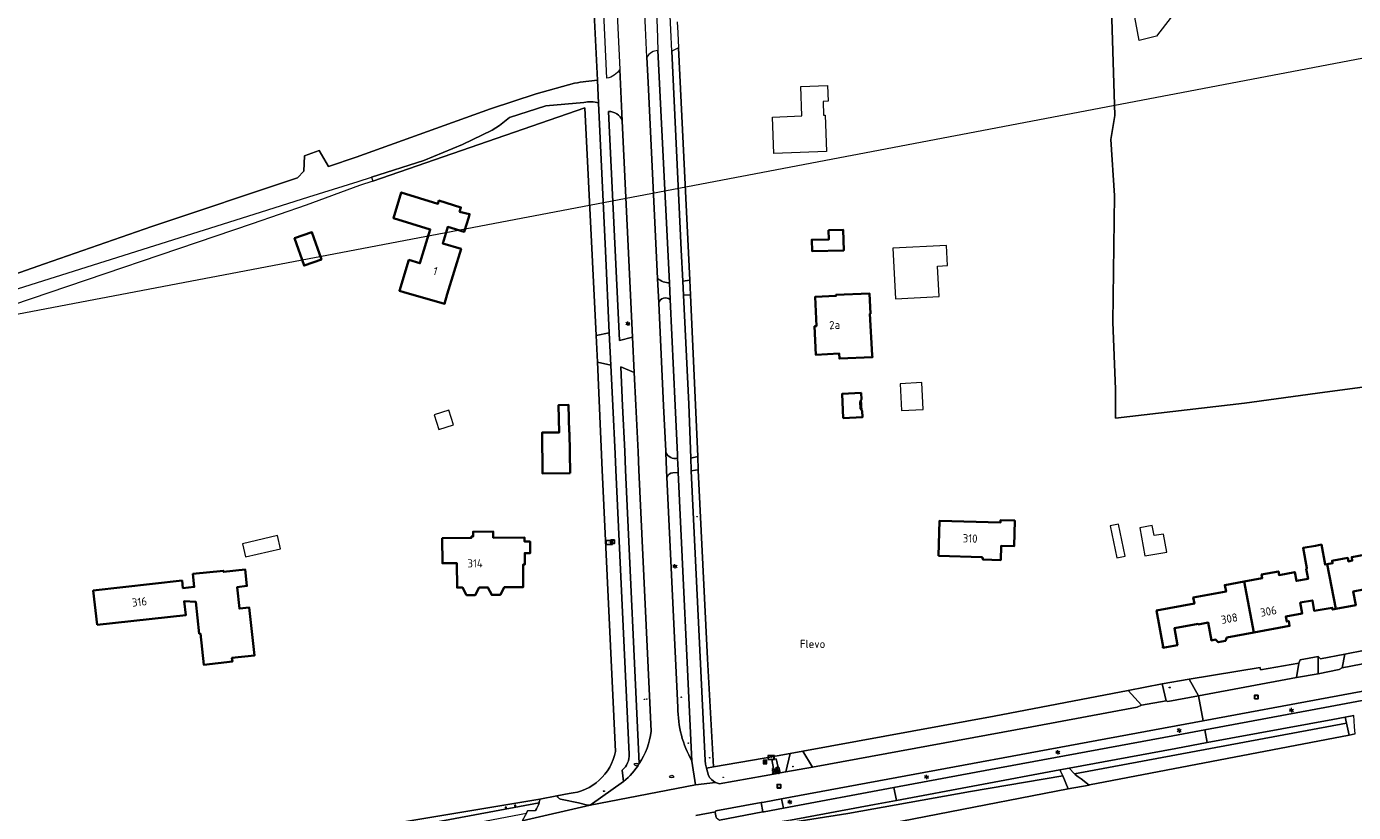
# Model space of a CAD drawing. Header units: metres. Extents: x 140853 to 145288, y 474558 to 480269.
# Tile 124 of 256: x 141838 to 142129, y 478425 to 478597. Entities that reach past the tile are written whole.
import ezdxf
from ezdxf.enums import TextEntityAlignment as Align
from ezdxf.lldxf.tags import DXFTag

# ---------------------------------------------------------------- set-up
doc = ezdxf.new("R2010")
doc.units = ezdxf.units.M
doc.header["$MEASUREMENT"] = 0
for name, color, linetype, lineweight in [('B-WE-GR-GRAS_KRUIDENRIJK-G', 80, 'Continuous', 18), ('B-WE-GR-GROENVOORZIENING-G', 80, 'Continuous', 18), ('B-WE-GR-HEIDE-G', 200, 'Continuous', 13), ('B-WE-IE-MEUBILAIR_WEGMEUBILAIR-S', 7, 'Continuous', 18), ('B-WE-IE-TERREINAFSCHEIDING_KUNSTMATIG_HEKWERK-G', 20, 'IE-TERREINAFSCHEIDING-KUNSTMATIG', 18), ('B-WE-KL-DATA_CAI-S', 90, 'KL-CAI-N', 18), ('B-WE-KL-ET_LS_OV_LICHTMAST-S', 190, 'Continuous', 18), ('B-WE-KL-POMP-S', 230, 'Continuous', 18), ('B-WE-KL-WATER_BRANDLEIDING_PUT-S', 150, 'Continuous', 18), ('B-WE-KL-WATER_PUT-S', 170, 'Continuous', 18), ('B-WE-OG-BEBOUWING-G', 7, 'Continuous', 35), ('B-WE-OG-BEBOUWING_BIJGEBOUW-G', 7, 'Continuous', 18), ('B-WE-OG-BEBOUWING_HUISNUMMER-T18', 10, 'Continuous', 18), ('B-WE-OG-BEBOUWING_LUIFEL-G', 7, 'Continuous', 18), ('B-WE-OG-BEBOUWING_STRAATNAAM-T18', 10, 'Continuous', 18), ('B-WE-OG-HULPLIJN-G', 50, 'Continuous', 18), ('B-WE-OG-TERREIN_ERF-G', 7, 'Continuous', 18), ('B-WE-RI-GWA_RIOOLPUT-S', 30, 'Continuous', 18), ('B-WE-RI-TERREINKAST-S', 7, 'Continuous', 18), ('B-WE-VH-ONVERHARD-G', 252, 'Continuous', 18), ('B-WE-VH-VERHARDING_ASFALT-G', 252, 'Continuous', 18), ('B-WE-VH-VERHARDING_BETONSTRAATSTEEN-G', 252, 'Continuous', 18), ('B-WE-VH-VERHARDING_HALFVERHARDING-G', 252, 'Continuous', 18), ('B-WE-VH-VERHARDING_HALFVERHARDING_GRIND-G', 252, 'Continuous', 18), ('B-WE-VH-VERHARDING_SIERBESTRATING-G', 252, 'Continuous', 18), ('B-WE-VH-VERHARDING_STRAATBAKSTEEN-G', 252, 'Continuous', 18), ('B-WE-VH-VERHARDING_TEGEL-G', 252, 'Continuous', 18), ('B-WE-VW-BEWEGWIJZERING_DRAAGCONSTRUCTIE-S', 7, 'Continuous', 18), ('X-XX-XX-ALGEMEEN-S', 7, 'Continuous', 18)]:
    doc.layers.add(name, color=color, linetype=linetype, lineweight=lineweight)
doc.styles.add('NLCS-ISO', font='txt')
doc.styles.get("Standard").update_dxf_attribs({"font": 'arial.ttf'})
doc.linetypes.add('IE-TERREINAFSCHEIDING-KUNSTMATIG', pattern='A,4,[82,NLCS.shx,S=0.75,R=90,X=0,Y=0],4,-2', length=10)
tags = doc.linetypes.add('KL-CAI-N', pattern='A,4,-1,[101,NLCS.shx,S=0.5,R=0,X=0,Y=0],-1,4,-1,["C",Standard,S=1,R=0,X=-0.25,Y=-0.5],-1.5', length=12.5).pattern_tags.tags
tags[18] = DXFTag(74, 10)

# ---------------------------------------------------------------- blocks, each defined once
blk = doc.blocks.new('SIE-WEG_AFVALBAK-SO')
at = {"linetype": 'ByBlock', "lineweight": 18}
h = blk.add_hatch(color=0, dxfattribs=at)
h.dxf.hatch_style = 1
h.paths.add_polyline_path([(-1.5, -1.5), (1.5, -1.5), (1.5, 1.5), (-1.5, 1.5)])
at = {"color": 0, "linetype": 'ByBlock', "lineweight": 18}
for points in [[(-2, -2), (2, -2), (2, 2), (-2, 2)], [(-1.5, -1.5), (1.5, -1.5), (1.5, 1.5), (-1.5, 1.5)]]:
    blk.add_lwpolyline(points, close=True, dxfattribs=at)
blk = doc.blocks.new('SIE-WEG_AFVALBAK_TYPE_01')
for radius in [0.25, 0.156]:
    blk.add_circle((0, 0), radius)
blk = doc.blocks.new('SKL-POMP-SO')
blk.add_line((0.8, 3.4), (0.9, 3.9))
for points in [[(0.5, 2), (0.7, 1.9, -0.521159), (1.8, -1.4, -0.465846), (-1.8, -1.6, -0.187479), (-2.5, 0.1, -0.188855), (-1.6, 2.5, -0.066365), (-0.9, 3, 0.813481), (-1.1, 3.5, 2.813944)], [(0.5, 1.9), (0.7, 1.8, -0.520006), (1.7, -1.3, -0.465846), (-1.7, -1.5, -0.187479), (-2.4, 0.1, -0.188855), (-1.5, 2.4, -0.048933), (-1, 2.8)], [(-0.6, 3.9), (-0.6, 3.3, -0.212418), (-0.8, 3, -0.060917), (-1, 2.8, 0.41465)], [(0.8, 3.4, -0.148396), (0.2, 2.3, 0.555315), (0.5, 1.9)], [(1.6, 3.4), (1.1, 3.4, 0.343815), (1, 3.4, -0.145569), (0.3, 2.3, 0.554005), (0.5, 2, -0.252739)]]:
    blk.add_lwpolyline(points, format="xyb")
for points in [[(1.6, 3.4), (1.6, 3.8), (1.1, 3.8), (1.1, 3.9), (-1, 3.9), (-1, 3.8), (-1.6, 3.8), (-1.6, 3.5), (-1.1, 3.5)], [(-2.5, -2.9), (-2.5, -2.7), (-1.7, -2.7), (-1.3, -2)], [(-2.5, -2.9), (-1.5, -2.9), (-1.1, -2.1)], [(2.5, -2.9), (1.6, -2.9), (1.1, -2)], [(2.5, -2.9), (2.5, -2.7), (1.7, -2.7), (1.3, -1.9)]]:
    blk.add_lwpolyline(points)
for radius in [1.85, 0.817]:
    blk.add_circle((0, 0), radius)
for centre, start, end in [((-0.2, -0.6), 101.2046, 193.1875), ((-0.6, -0.1), 41.2046, 133.1875), ((-0.4, 0.5), 341.2046, 73.1875), ((0.2, 0.6), 281.2046, 13.1875), ((0.4, -0.5), 161.2046, 253.1875), ((0.6, 0.1), 221.2046, 313.1875)]:
    blk.add_arc(centre, 1.36, start, end)
blk = doc.blocks.new('SKL-DATA_TERREINKAST-SO')
for q in [(-0.2, 0.2), (0.2, 0.2)]:
    blk.add_line((0, -0.2), q)
at = {"flags": 128}
blk.add_lwpolyline([(0.6, 0.4), (-0.6, 0.4), (-0.6, -0.4), (0.6, -0.4)], close=True, dxfattribs=at)
at = {"style": 'NLCS-ISO'}
blk.add_attdef('TYPE', text='', height=0.35, dxfattribs=at).set_placement((0, 0.7), align=Align.MIDDLE_CENTER)
blk = doc.blocks.new('SRI-TERREINKAST-SO')
at = {"ltscale": 0.1}
h = blk.add_hatch(color=256, dxfattribs=at)
h.paths.add_polyline_path([(3.9, 2.1), (-3.4, 2.1), (-3.4, -2.4), (3.9, -2.4)])
h.paths.add_polyline_path([(3.4, 1.6), (-2.9, 1.6), (-2.9, -1.9), (3.4, -1.9)], flags=16)
at = {"flags": 128}
for points in [[(3.9, 2.1), (-3.4, 2.1), (-3.4, -2.4), (3.9, -2.4)], [(3.4, 1.6), (-2.9, 1.6), (-2.9, -1.9), (3.4, -1.9)]]:
    blk.add_lwpolyline(points, close=True, dxfattribs=at)
at = {"style": 'NLCS-ISO'}
blk.add_text('RI', height=1.8, dxfattribs=at).set_placement((-0.9, -1))
blk = doc.blocks.new('B-SIE-WEG_LICHTMAST-SO')
at = {"ltscale": 0.1}
for p, q in [((-1.1, 0.6), (-2.2, 1.3)), ((0, 1.3), (0, 2.5)), ((1.1, 0.6), (2.2, 1.3)), ((-1.1, -0.6), (-2.2, -1.3)), ((0, -1.3), (0, -2.5)), ((1.1, -0.6), (2.2, -1.3))]:
    blk.add_line(p, q, dxfattribs=at)
at = {"flags": 128}
for points in [[(-1.2, 0.5), (1.2, 0.5)], [(-1.2, -0.5), (1.2, -0.5)]]:
    blk.add_lwpolyline(points, dxfattribs=at)
at = {"ltscale": 0.1}
blk.add_circle((0, 0), 1.27, dxfattribs=at)
at = {"style": 'NLCS-ISO'}
blk.add_attdef('TYPE', text='', height=1.8, dxfattribs=at).set_placement((0, 2.5), align=Align.BOTTOM_CENTER)
blk = doc.blocks.new('SIE-WEG_STRAATPOT_BRANDKRAAN-SO')
blk.add_ellipse((0, 0), major_axis=(-0.729, 0), ratio=0.685994)
at = {"style": 'NLCS-ISO'}
blk.add_text('BR', height=0.4, dxfattribs=at).set_placement((-0.3, -0.2))
blk = doc.blocks.new('SKL-WATERLEIDINGPUT-SO')
at = {"color": 0, "linetype": 'ByBlock', "lineweight": 18}
blk.add_ellipse((0, 0), major_axis=(2.5, 0), ratio=0.54, dxfattribs=at)
at = {"color": 0, "linetype": 'ByBlock', "lineweight": 18, "style": 'NLCS-ISO'}
blk.add_text('wl', height=1.8, dxfattribs=at).set_placement((0, 0), align=Align.MIDDLE_CENTER)
blk = doc.blocks.new('SRI-PUT_INSPECTIE-SO')
at = {"lineweight": -3, "flags": 128}
blk.add_lwpolyline([(-2, -2), (2, -2), (2, 2), (-2, 2)], close=True, dxfattribs=at)
at = {"lineweight": -3, "ltscale": 1.5}
blk.add_circle((0, 0), 2, dxfattribs=at)
at = {"ltscale": 0.1, "style": 'NLCS-ISO'}
blk.add_text('I', height=2.5, dxfattribs=at).set_placement((0, 0), align=Align.MIDDLE_CENTER)

msp = doc.modelspace()

# ---------------------------------------------------------------- linework, layer by layer
at = {"layer": 'B-WE-GR-GRAS_KRUIDENRIJK-G', "ltscale": 0.2, "flags": 128}
for points in [[(141963.402, 478523.734), (141964.453, 478500), (141967.381, 478438.3), (141967.381, 478438.3, -0.3335024), (141957.155, 478429.054), (141957.155, 478429.054), (141954.463, 478428.539), (141954.463, 478428.539, 0.2484371), (141955.68, 478427.718), (141955.68, 478427.718), (141959.242, 478427.019), (141961.179, 478426.516), (141961.8, 478426.513), (141969.142, 478431.676), (141968.835, 478434.162), (141968.835, 478434.162, 0.2535625), (141970.337, 478437.71), (141970.337, 478437.71), (141967.435, 478500), (141967.267, 478503.617), (141966.758, 478514.134), (141966.336, 478523.067), (141963.42, 478523.73), (141963.402, 478523.734)], [(141981.063, 478447.939, 0.1324999), (141984.163, 478436.18), (141984.163, 478436.18), (141981.144, 478499.475), (141979.97, 478499.421), (141979.97, 478499.421, 0.304858), (141978.664, 478498.431), (141978.664, 478498.431), (141981.063, 478447.939)], [(141950.745, 478427.827), (141839.266, 478409.265), (141839.941, 478406.366), (141950.581, 478426.996), (141950.581, 478426.996, 0.0386644), (141950.745, 478427.827)]]:
    msp.add_lwpolyline(points, format="xyb", close=True, dxfattribs=at)
msp.add_lwpolyline([(142258.058, 478474.997), (142123.992, 478450.132), (142096.412, 478445.027), (142003.82, 478427.889), (142004.24, 478425.828), (142028.525, 478430.362), (142049.723, 478434.319), (142089.79, 478441.716), (142096.783, 478443.014), (142124.331, 478448.125), (142152.827, 478453.475)], dxfattribs=at)
for points in [[(142127.904, 478444.459), (142127.606, 478445.804), (142124.913, 478445.296), (142097.298, 478440.214), (142090.412, 478438.947), (142067.029, 478434.609), (142068.137, 478433.399), (142127.904, 478444.459)], [(142068.137, 478433.399), (142068.347, 478433.2), (142068.953, 478432.694), (142069.603, 478432.246), (142071.419, 478430.911), (142071.474, 478430.921), (142128.48, 478441.882), (142127.904, 478444.459), (142068.137, 478433.399)], [(142003.999, 478422.403), (142018.395, 478424.676), (142045.322, 478429.457), (142065.596, 478432.932), (142064.913, 478434.217), (142029.047, 478427.551), (142024.243, 478426.658), (142005.785, 478423.204), (142003.943, 478422.873), (142003.999, 478422.403)], [(142009.56, 478418.975), (142066.809, 478430.051), (142065.596, 478432.932), (142045.322, 478429.457), (142018.395, 478424.676), (142003.999, 478422.403), (142004.01, 478422.311), (142004.65, 478418.026), (142009.56, 478418.975)], [(141999.745, 478424.998), (141999.388, 478427.068), (141989.365, 478425.233), (141989.306, 478425.032), (141989.267, 478424.897), (141989.465, 478423.82), (141990.222, 478423.235), (141999.745, 478424.998)]]:
    msp.add_lwpolyline(points, close=True, dxfattribs=at)
at = {"layer": 'B-WE-GR-GROENVOORZIENING-G', "ltscale": 0.2, "flags": 128}
for points in [[(141981.782, 478548.377), (141982.125, 478541.437), (141983.709, 478541.678), (141981.21, 478592.696), (141979.736, 478591.923), (141981.782, 478548.377)], [(141983.457, 478514.446), (141983.94, 478502.62), (141985.46, 478503.023), (141983.859, 478538.487), (141982.276, 478538.364), (141983.457, 478514.446)], [(141985.546, 478500), (141985.541, 478500.102), (141984.937, 478500), (141983.959, 478499.835), (141987.071, 478436.301), (141987.11, 478435.496), (141987.339, 478434.604), (141988.906, 478434.873), (141987.602, 478458.599), (141985.546, 478500)], [(142127.57, 478459.658), (142122.22, 478458.632), (142121.665, 478459.1), (142121.672, 478455.332), (142126.314, 478456.229), (142126.923, 478456.662), (142127.57, 478459.658)], [(142095.409, 478450.48), (142116.962, 478454.479), (142117.405, 478457.637), (142109.054, 478456.216), (142108.973, 478456.71), (142093.359, 478454.147), (142095.409, 478450.48)], [(142079.983, 478451.655), (142050.492, 478446.023), (142008.536, 478438.339), (142010.605, 478434.839), (142058.827, 478443.706), (142081.933, 478447.986), (142082.864, 478448.45), (142079.983, 478451.655)]]:
    msp.add_lwpolyline(points, close=True, dxfattribs=at)
for points in [[(141974.269, 478590.586), (141974.524, 478585.055), (141976.62, 478542.089), (141976.62, 478542.089, 0.188597), (141979.255, 478541.118), (141979.255, 478541.118), (141976.695, 478592.071), (141976.695, 478592.071, 0.2799528), (141974.269, 478590.586)], [(141963.145, 478529.53), (141966.001, 478530.137), (141965.149, 478548.151), (141963.658, 478580.544), (141963.658, 478580.544, 0.1215145), (141960.44, 478580.703), (141960.44, 478580.703), (141952.034, 478579.968), (141944.112, 478577.363), (141941.902, 478575.654), (141940.254, 478574.629), (141933.738, 478571.447), (141925.292, 478567.916), (141913.801, 478564.293), (141914.066, 478563.446), (141960.649, 478579.537), (141963.145, 478529.53)], [(141968.227, 478528.44), (141971.102, 478529.21), (141970.265, 478546.104), (141968.861, 478576.64), (141968.861, 478576.64, 0.3146101), (141965.816, 478578.722), (141965.816, 478578.722), (141968.227, 478528.44)], [(141977.935, 478514.109), (141978.401, 478504.208), (141978.416, 478503.88), (141978.416, 478503.88, 0.3485895), (141980.988, 478502.621), (141980.988, 478502.621), (141980.948, 478503.439), (141980.448, 478514.224), (141979.349, 478537.42), (141979.349, 478537.42, 0.5407879), (141976.871, 478536.74), (141976.871, 478536.74), (141977.935, 478514.109)], [(141972.309, 478503.986), (141971.843, 478514.259), (141971.489, 478521.409), (141968.503, 478522.68), (141968.912, 478514.111), (141969.391, 478504.151), (141969.585, 478500), (141972.599, 478435.599), (141972.599, 478435.599, 0.1101218), (141975.219, 478442.72), (141975.219, 478442.72), (141972.498, 478500), (141972.309, 478503.986)], [(141990.163, 478431.193), (142000, 478432.948), (142002.036, 478433.311), (142001.875, 478434.531), (142002.074, 478434.573), (142001.674, 478436.482), (142002.653, 478436.687), (142003.054, 478434.778), (142003.25, 478434.82), (142003.493, 478433.571), (142004.737, 478433.793), (142005.699, 478437.82), (142000, 478436.776), (141988.906, 478434.873), (141987.339, 478434.604), (141987.761, 478432.966), (141987.761, 478432.966, 0.141732), (141989.35, 478431.493), (141989.35, 478431.493, 0.0565909), (141990.163, 478431.193)], [(141947.798, 478424.76), (141948.048, 478425.227), (141949.777, 478425.3), (141949.777, 478425.3, 0.0862647), (141950.581, 478426.996), (141950.581, 478426.996), (141839.941, 478406.366), (141839.951, 478406.324), (141839.951, 478406.324, 0.0957954), (141841.314, 478404.473), (141841.314, 478404.473), (141947.798, 478424.76)]]:
    msp.add_lwpolyline(points, format="xyb", close=True, dxfattribs=at)
at = {"layer": 'B-WE-GR-HEIDE-G', "ltscale": 0.2, "flags": 128}
msp.add_lwpolyline([(142129.816, 478442.127), (142128.48, 478441.882), (142071.474, 478430.921), (142071.419, 478430.911), (142066.809, 478430.051), (142009.56, 478418.975), (142010.802, 478413.138), (142005.515, 478412.001), (142012.417, 478363.057), (142017.398, 478327.6), (142031.653, 478250)], dxfattribs=at)
at = {"layer": 'B-WE-IE-TERREINAFSCHEIDING_KUNSTMATIG_HEKWERK-G', "ltscale": 0.2, "flags": 128}
for points in [[(142183.747, 478525.034), (142164.379, 478522.589), (142123.183, 478517.112), (142105.5, 478514.664), (142077.144, 478511.417), (142077.157, 478517.738), (142076.619, 478532.447), (142076.926, 478560.292), (142076.152, 478572.53), (142077.008, 478577.809), (142074.385, 478662.593)], [(141983.709, 478541.678), (141981.21, 478592.696)], [(141960.649, 478579.537), (141963.145, 478529.53)], [(141983.859, 478538.487), (141985.46, 478503.023)], [(141964.453, 478500), (141963.402, 478523.734)], [(141967.381, 478438.3), (141964.453, 478500)], [(141985.541, 478500.102), (141985.546, 478500)], [(141985.546, 478500), (141987.602, 478458.599), (141988.906, 478434.873)], [(142121.665, 478459.1), (142122.22, 478458.632), (142127.57, 478459.658)], [(142093.359, 478454.147), (142108.973, 478456.71), (142109.054, 478456.216), (142117.405, 478457.637)], [(142008.536, 478438.339), (142050.492, 478446.023), (142079.983, 478451.655)], [(142071.474, 478430.921), (142128.48, 478441.882)], [(142128.48, 478441.882), (142129.816, 478442.127)], [(142005.699, 478437.82), (142008.536, 478438.339)], [(141988.906, 478434.873), (142000, 478436.776)], [(142000, 478436.776), (142005.699, 478437.82)], [(142009.56, 478418.975), (142066.809, 478430.051)], [(142066.809, 478430.051), (142071.419, 478430.911)], [(142071.419, 478430.911), (142071.474, 478430.921)], [(141950.745, 478427.827), (141954.463, 478428.539)], [(141954.463, 478428.539), (141957.155, 478429.054)]]:
    msp.add_lwpolyline(points, dxfattribs=at)
msp.add_lwpolyline([(141957.155, 478429.054, 0.3335024), (141967.381, 478438.3)], format="xyb", dxfattribs=at)
at = {"layer": 'B-WE-OG-BEBOUWING-G', "ltscale": 0.2, "flags": 128}
for points in [[(141933.119, 478556.712), (141933.411, 478557.669), (141928.57, 478559.143), (141928.366, 478558.474), (141920.302, 478560.931), (141918.587, 478555.317), (141926.687, 478552.842), (141924.414, 478545.401), (141921.985, 478546.144), (141919.91, 478539.354), (141920.867, 478539.061), (141929.842, 478536.532), (141930.428, 478538.59), (141933.457, 478548.532), (141929.425, 478549.761), (141930.523, 478553.366), (141934.128, 478552.267), (141935.12, 478555.526), (141935.33, 478556.176), (141933.119, 478556.712)], [(141896.882, 478550.875), (141898.955, 478544.902), (141902.778, 478546.229), (141900.705, 478552.202), (141896.882, 478550.875)], [(142014.179, 478552.638), (142014.223, 478550.639), (142010.473, 478550.558), (142010.527, 478548.059), (142017.496, 478548.209), (142017.399, 478552.708), (142014.179, 478552.638)], [(142023.741, 478525.242), (142023.254, 478534.309), (142023.354, 478534.314), (142023.138, 478538.799), (142015.766, 478538.443), (142015.776, 478538.234), (142011.192, 478538.013), (142011.5, 478531.608), (142011.07, 478531.589), (142011.353, 478525.311), (142016.496, 478525.574), (142016.55, 478524.465), (142023.811, 478524.815), (142023.741, 478525.242)], [(142017.39, 478511.39), (142021.575, 478511.592), (142021.505, 478513.05), (142021.164, 478513.474), (142021.087, 478515.063), (142021.386, 478515.517), (142021.317, 478516.946), (142017.132, 478516.744), (142017.39, 478511.39)], [(141957.411, 478499.336), (141957.291, 478508.306), (141957.191, 478508.305), (141957.075, 478514.322), (141954.876, 478514.28), (141954.991, 478508.261), (141951.231, 478508.233), (141951.352, 478499.254), (141957.411, 478499.336)], [(142038.29, 478481.23), (142047.869, 478480.936), (142047.863, 478480.716), (142048.073, 478480.709), (142048.063, 478480.379), (142051.958, 478480.264), (142052.054, 478483.359), (142054.894, 478483.3), (142055.062, 478488.935), (142051.924, 478489.029), (142051.907, 478488.479), (142038.525, 478488.896), (142038.29, 478481.23)], [(141935.675, 478485.435), (141935.678, 478485.115), (141929.299, 478485.069), (141929.339, 478479.559), (141932.519, 478479.582), (141932.558, 478474.222), (141933.798, 478474.231), (141934.642, 478472.581), (141936.572, 478472.598), (141937.448, 478474.258), (141939.348, 478474.272), (141940.172, 478472.629), (141942.102, 478472.646), (141942.947, 478474.303), (141947.117, 478474.339), (141947.081, 478479.269), (141947.451, 478479.272), (141947.433, 478481.792), (141948.632, 478481.8), (141948.614, 478484.34), (141947.414, 478484.331), (141947.408, 478485.201), (141940.508, 478485.151), (141940.498, 478486.511), (141936.078, 478486.478), (141936.085, 478485.438), (141935.675, 478485.435)], [(142105.452, 478475.582), (142107.566, 478464.372), (142115.406, 478465.815), (142115.207, 478466.872), (142114.784, 478466.792), (142114.58, 478467.873), (142118.196, 478468.556), (142117.764, 478470.947), (142120.411, 478471.426), (142120.798, 478469.14), (142124.762, 478469.816), (142124.838, 478469.409), (142125.568, 478469.546), (142123.651, 478479.362), (142123.194, 478479.279), (142122.397, 478483.657), (142121.099, 478483.42), (142118.354, 478482.921), (142119.16, 478478.494), (142119.178, 478478.396), (142119.079, 478478.378), (142119.479, 478476.184), (142116.903, 478475.715), (142116.553, 478477.635), (142113.092, 478476.995), (142112.947, 478477.782), (142109.269, 478477.102), (142109.414, 478476.315), (142105.452, 478475.582)], [(141853.498, 478466.077), (141872.982, 478468.159), (141872.648, 478471.271), (141875.184, 478471.119), (141875.952, 478464.121), (141876.201, 478464.148), (141876.951, 478457.315), (141883.222, 478457.994), (141883.136, 478458.789), (141888.066, 478459.309), (141886.94, 478469.85), (141884.783, 478469.619), (141884.277, 478474.352), (141886.425, 478474.582), (141886.041, 478478.182), (141881.298, 478477.675), (141881.269, 478477.943), (141874.557, 478477.226), (141874.861, 478474.383), (141872.355, 478474.115), (141872.177, 478475.786), (141852.658, 478473.588), (141853.498, 478466.077)], [(142107.566, 478464.372), (142105.452, 478475.582), (142101.183, 478474.797), (142101.447, 478473.363), (142094.268, 478472.042), (142094.512, 478470.714), (142086.192, 478469.183), (142087.654, 478461.236), (142087.546, 478461.216), (142087.578, 478461.039), (142090.785, 478461.629), (142090.106, 478465.317), (142095.338, 478466.28), (142095.363, 478466.143), (142097.527, 478466.541), (142098.242, 478462.656), (142099.166, 478462.827), (142099.745, 478462.248), (142101.332, 478462.559), (142101.646, 478463.283), (142107.566, 478464.372)]]:
    msp.add_lwpolyline(points, close=True, dxfattribs=at)
msp.add_lwpolyline([(142132.134, 478481.476), (142129.046, 478480.914), (142129.185, 478480.146), (142128.339, 478479.992), (142128.2, 478480.76), (142125.081, 478480.192), (142124.756, 478480.133), (142124.857, 478479.582), (142123.651, 478479.362), (142125.568, 478469.546), (142129.948, 478470.368), (142129.382, 478473.385), (142133.883, 478474.23)], dxfattribs=at)
at = {"layer": 'B-WE-OG-BEBOUWING_BIJGEBOUW-G', "ltscale": 0.2, "flags": 128}
for points in [[(142028.849, 478537.628), (142038.429, 478538.127), (142038.083, 478544.764), (142040.274, 478544.878), (142040.043, 478549.323), (142028.273, 478548.71), (142028.849, 478537.628)], [(142029.883, 478518.974), (142030.19, 478513.089), (142034.948, 478513.337), (142034.642, 478519.222), (142029.883, 478518.974)], [(141928.55, 478508.912), (141931.762, 478509.927), (141930.747, 478513.138), (141927.536, 478512.123), (141928.55, 478508.912)], [(142077.47, 478480.73), (142079.327, 478481.119), (142077.85, 478488.169), (142075.993, 478487.779), (142077.47, 478480.73)], [(142083.591, 478481.195), (142088.427, 478482.023), (142087.748, 478485.99), (142085.633, 478485.628), (142085.254, 478487.84), (142082.533, 478487.374), (142083.591, 478481.195)], [(141893.1, 478485.627), (141885.44, 478483.848), (141886.119, 478480.985), (141893.766, 478482.762), (141893.1, 478485.627)]]:
    msp.add_lwpolyline(points, close=True, dxfattribs=at)
at = {"layer": 'B-WE-OG-BEBOUWING_LUIFEL-G', "ltscale": 0.2, "flags": 128}
msp.add_lwpolyline([(142021.505, 478513.05), (142021.386, 478515.517), (142021.087, 478515.063), (142021.164, 478513.474), (142021.505, 478513.05)], close=True, dxfattribs=at)
at = {"layer": 'B-WE-OG-HULPLIJN-G'}
msp.add_lwpolyline([(141484.938, 478467.493), (142922.898, 478740.923), (143043.789, 479141.528), (143928.198, 479351.369), (144042.725, 479840.999), (144698.079, 479872.794), (144672.627, 478988.916), (144742.617, 478639.181), (145060.75, 478225.858), (145035.298, 477659.922), (145054.388, 476896.862), (144768.066, 476833.275), (144755.342, 477825.251), (143616.428, 477755.303), (142541.14, 475313.514), (141510.39, 476108.367), (141014.104, 476776.044), (140988.652, 477462.798), (141421.313, 477755.303), (141484.938, 478467.493)], close=True, dxfattribs=at)
at = {"layer": 'B-WE-OG-TERREIN_ERF-G', "ltscale": 0.2, "flags": 128}
for points in [[(142164.379, 478522.589), (142123.183, 478517.112), (142105.5, 478514.664), (142077.144, 478511.417), (142077.157, 478517.738), (142076.619, 478532.447), (142076.926, 478560.292), (142076.152, 478572.53), (142077.008, 478577.809), (142074.385, 478662.593), (142073.591, 478676.327), (142073.235, 478682.482), (142064.23, 478709.896), (142060.767, 478709.709), (142060.767, 478709.709, -0.0464403), (142061.034, 478734.881), (142061.034, 478734.881, 0.0267536), (142061.168, 478737.573), (142061.168, 478737.573), (142061.113, 478750), (142061.113, 478750.013), (142060.967, 478783.217)], [(141803.187, 478531.636), (141841.934, 478545.276), (141865.564, 478553.498), (141897.489, 478564.13), (141898.939, 478565.589), (141899.07, 478569.001), (141899.07, 478569.001), (141902.289, 478570.138), (141904.332, 478566.609), (141910.438, 478568.693), (141939.886, 478579.266), (141949.925, 478582.546), (141958.371, 478584.913), (141958.371, 478584.913, -0.0228331), (141963.411, 478585.588), (141963.411, 478585.588), (141961.613, 478622.194)], [(141836.737, 478408.801), (141839.266, 478409.265), (141950.745, 478427.827), (141954.463, 478428.539), (141957.155, 478429.054), (141957.155, 478429.054, 0.3335024), (141967.381, 478438.3), (141967.381, 478438.3), (141964.453, 478500), (141963.402, 478523.734), (141963.42, 478523.73), (141963.145, 478529.53), (141960.649, 478579.537), (141914.066, 478563.446), (141911.15, 478562.431), (141899.461, 478558.146), (141887.586, 478554.055), (141834.929, 478536.192)]]:
    msp.add_lwpolyline(points, format="xyb", dxfattribs=at)
for points in [[(142074.385, 478662.593), (142077.008, 478577.809), (142076.152, 478572.53), (142076.926, 478560.292), (142076.619, 478532.447), (142077.157, 478517.738), (142077.144, 478511.417), (142105.5, 478514.664), (142123.183, 478517.112), (142164.379, 478522.589)], [(142101.556, 478615.198), (142086.168, 478595.226), (142082.403, 478594.244), (142076.509, 478625.839)], [(141980.93, 478598.406), (141981.048, 478595.992), (141981.21, 478592.696), (141983.709, 478541.678), (141983.859, 478538.487), (141985.46, 478503.023), (141985.541, 478500.102), (141985.546, 478500), (141987.602, 478458.599), (141988.906, 478434.873), (142000, 478436.776), (142005.699, 478437.82), (142008.536, 478438.339), (142050.492, 478446.023), (142079.983, 478451.655), (142087.46, 478453.135), (142093.359, 478454.147), (142108.973, 478456.71), (142109.054, 478456.216), (142117.405, 478457.637), (142117.75, 478458.386), (142121.665, 478459.1), (142122.22, 478458.632), (142127.57, 478459.658), (142132.028, 478460.488)], [(142133.883, 478474.23), (142129.382, 478473.385), (142129.948, 478470.368), (142125.568, 478469.546), (142124.838, 478469.409), (142124.762, 478469.816), (142120.798, 478469.14), (142120.411, 478471.426), (142117.764, 478470.947), (142118.196, 478468.556), (142114.58, 478467.873), (142114.784, 478466.792), (142115.207, 478466.872), (142115.406, 478465.815), (142107.566, 478464.372), (142101.646, 478463.283), (142101.332, 478462.559), (142099.745, 478462.248), (142099.166, 478462.827), (142098.242, 478462.656), (142097.527, 478466.541), (142095.363, 478466.143), (142095.338, 478466.28), (142090.106, 478465.317), (142090.785, 478461.629), (142087.578, 478461.039), (142087.546, 478461.216), (142087.654, 478461.236), (142086.192, 478469.183), (142094.512, 478470.714), (142094.268, 478472.042), (142101.447, 478473.363), (142101.183, 478474.797), (142105.452, 478475.582), (142105.452, 478475.582), (142109.414, 478476.315), (142109.269, 478477.102), (142112.947, 478477.782), (142113.092, 478476.995), (142116.553, 478477.635), (142116.903, 478475.715), (142119.479, 478476.184), (142119.079, 478478.378), (142119.178, 478478.396), (142119.16, 478478.494), (142118.354, 478482.921), (142121.099, 478483.42), (142122.397, 478483.657), (142123.194, 478479.279), (142123.651, 478479.362), (142124.857, 478479.582), (142124.756, 478480.133), (142125.081, 478480.192), (142128.2, 478480.76), (142128.339, 478479.992), (142129.185, 478480.146), (142129.046, 478480.914), (142132.134, 478481.476)]]:
    msp.add_lwpolyline(points, dxfattribs=at)
for points in [[(142013.916, 478584.427), (142014.047, 478580.93), (142012.948, 478580.889), (142013.06, 478577.891), (142013.38, 478577.903), (142013.679, 478569.908), (142002.117, 478569.475), (142001.818, 478577.47), (142008.313, 478577.713), (142008.07, 478584.209), (142013.916, 478584.427)], [(141920.867, 478539.061), (141919.91, 478539.354), (141921.985, 478546.144), (141924.414, 478545.401), (141926.687, 478552.842), (141918.587, 478555.317), (141920.302, 478560.931), (141928.366, 478558.474), (141928.57, 478559.143), (141933.411, 478557.669), (141933.119, 478556.712), (141935.33, 478556.176), (141935.12, 478555.526), (141934.128, 478552.267), (141930.523, 478553.366), (141929.425, 478549.761), (141933.457, 478548.532), (141930.428, 478538.59), (141929.842, 478536.532), (141920.867, 478539.061)], [(141896.882, 478550.875), (141900.705, 478552.202), (141902.778, 478546.229), (141898.955, 478544.902), (141896.882, 478550.875)], [(142017.399, 478552.708), (142017.496, 478548.209), (142010.527, 478548.059), (142010.473, 478550.558), (142014.223, 478550.639), (142014.179, 478552.638), (142017.399, 478552.708)], [(142023.138, 478538.799), (142023.354, 478534.314), (142023.254, 478534.309), (142023.741, 478525.242), (142023.811, 478524.815), (142016.55, 478524.465), (142016.496, 478525.574), (142011.353, 478525.311), (142011.07, 478531.589), (142011.5, 478531.608), (142011.192, 478538.013), (142015.776, 478538.234), (142015.766, 478538.443), (142023.138, 478538.799)], [(142021.317, 478516.946), (142021.386, 478515.517), (142021.087, 478515.063), (142021.164, 478513.474), (142021.505, 478513.05), (142021.575, 478511.592), (142017.39, 478511.39), (142017.132, 478516.744), (142021.317, 478516.946)], [(141957.411, 478499.336), (141951.352, 478499.254), (141951.231, 478508.233), (141954.991, 478508.261), (141954.876, 478514.28), (141957.075, 478514.322), (141957.191, 478508.305), (141957.291, 478508.306), (141957.411, 478499.336)], [(142051.924, 478489.029), (142055.062, 478488.935), (142054.894, 478483.3), (142052.054, 478483.359), (142051.958, 478480.264), (142048.063, 478480.379), (142048.073, 478480.709), (142047.863, 478480.716), (142047.869, 478480.936), (142038.29, 478481.23), (142038.525, 478488.896), (142051.907, 478488.479), (142051.924, 478489.029)], [(141935.675, 478485.435), (141936.085, 478485.438), (141936.078, 478486.478), (141940.498, 478486.511), (141940.508, 478485.151), (141947.408, 478485.201), (141947.414, 478484.331), (141948.614, 478484.34), (141948.632, 478481.8), (141947.433, 478481.792), (141947.451, 478479.272), (141947.081, 478479.269), (141947.117, 478474.339), (141942.947, 478474.303), (141942.102, 478472.646), (141940.172, 478472.629), (141939.348, 478474.272), (141937.448, 478474.258), (141936.572, 478472.598), (141934.642, 478472.581), (141933.798, 478474.231), (141932.558, 478474.222), (141932.519, 478479.582), (141929.339, 478479.559), (141929.299, 478485.069), (141935.678, 478485.115), (141935.675, 478485.435)], [(141853.498, 478466.077), (141852.658, 478473.588), (141872.177, 478475.786), (141872.355, 478474.115), (141874.861, 478474.383), (141874.557, 478477.226), (141881.269, 478477.943), (141881.298, 478477.675), (141886.041, 478478.182), (141886.425, 478474.582), (141884.277, 478474.352), (141884.783, 478469.619), (141886.94, 478469.85), (141888.066, 478459.309), (141883.136, 478458.789), (141883.222, 478457.994), (141876.951, 478457.315), (141876.201, 478464.148), (141875.952, 478464.121), (141875.184, 478471.119), (141872.648, 478471.271), (141872.982, 478468.159), (141853.498, 478466.077)]]:
    msp.add_lwpolyline(points, close=True, dxfattribs=at)
at = {"layer": 'B-WE-VH-ONVERHARD-G', "ltscale": 0.2, "flags": 128}
msp.add_lwpolyline([(141961.613, 478622.194), (141963.411, 478585.588), (141963.658, 478580.544), (141965.149, 478548.151), (141966.001, 478530.137), (141966.336, 478523.067), (141966.758, 478514.134), (141967.267, 478503.617), (141967.435, 478500), (141970.337, 478437.71), (141970.337, 478437.71, -0.2535625), (141968.835, 478434.162), (141968.835, 478434.162), (141969.142, 478431.676), (141969.142, 478431.676, 0.0756163), (141972.599, 478435.599), (141972.599, 478435.599), (141969.585, 478500), (141969.391, 478504.151), (141968.912, 478514.111), (141968.503, 478522.68), (141971.489, 478521.409), (141971.102, 478529.21), (141971.102, 478529.21), (141968.227, 478528.44), (141965.816, 478578.722), (141965.816, 478578.722, -0.3146101), (141968.861, 478576.64), (141968.861, 478576.64), (141968.312, 478587.934), (141968.312, 478587.934, -0.2088418), (141965.483, 478586.003), (141965.483, 478586.003), (141963.751, 478622.511)], format="xyb", dxfattribs=at)
for points in [[(142121.672, 478455.332), (142121.665, 478459.1), (142117.75, 478458.386), (142117.405, 478457.637), (142116.962, 478454.479), (142121.672, 478455.332)], [(142132.028, 478460.488), (142127.57, 478459.658), (142126.923, 478456.662), (142133.373, 478457.862), (142132.028, 478460.488)]]:
    msp.add_lwpolyline(points, close=True, dxfattribs=at)
at = {"layer": 'B-WE-VH-VERHARDING_ASFALT-G', "ltscale": 0.2, "flags": 128}
for points in [[(141974.501, 478637.89), (141976.517, 478597.191), (141976.695, 478592.071), (141979.255, 478541.118), (141979.349, 478537.42), (141980.448, 478514.224), (141980.948, 478503.439), (141980.988, 478502.621), (141981.118, 478500), (141981.144, 478499.475), (141984.163, 478436.18), (141984.928, 478430.936), (141984.928, 478430.936), (141989.35, 478431.493), (141989.35, 478431.493, -0.141732), (141987.761, 478432.966), (141987.761, 478432.966), (141987.339, 478434.604), (141987.11, 478435.496), (141987.071, 478436.301), (141983.959, 478499.835), (141983.958, 478500), (141983.94, 478502.62), (141983.457, 478514.446), (141982.276, 478538.364), (141982.125, 478541.437), (141981.782, 478548.377), (141979.736, 478591.923), (141979.516, 478596.618), (141977.628, 478636.806)], [(141984.998, 478424.236), (141989.306, 478425.032), (141989.306, 478425.032), (141989.365, 478425.233), (141999.388, 478427.068), (142000, 478427.181), (142003.82, 478427.889), (142096.412, 478445.027), (142095.409, 478450.48), (142088.669, 478449.233), (142088.279, 478449.415), (142082.864, 478448.45), (142081.933, 478447.986), (142058.827, 478443.706), (142010.605, 478434.839), (142004.737, 478433.793), (142003.493, 478433.571), (142002.036, 478433.311), (142000, 478432.948), (141990.163, 478431.193), (141990.163, 478431.193, -0.0565909), (141989.35, 478431.493), (141989.35, 478431.493), (141984.928, 478430.936), (141961.8, 478426.513), (141946.874, 478423.033)]]:
    msp.add_lwpolyline(points, format="xyb", dxfattribs=at)
for points in [[(141976.62, 478542.089), (141976.871, 478536.74), (141976.871, 478536.74, -0.5407879), (141979.349, 478537.42), (141979.349, 478537.42), (141979.255, 478541.118), (141979.255, 478541.118, -0.188597), (141976.62, 478542.089)], [(141981.144, 478499.475), (141981.118, 478500), (141980.988, 478502.621), (141980.988, 478502.621, -0.3485895), (141978.416, 478503.88), (141978.416, 478503.88), (141978.593, 478500), (141978.664, 478498.431), (141978.664, 478498.431, -0.304858), (141979.97, 478499.421), (141979.97, 478499.421), (141981.144, 478499.475)], [(141955.68, 478427.718, -0.2484371), (141954.463, 478428.539), (141954.463, 478428.539), (141950.745, 478427.827), (141950.745, 478427.827, -0.0386644), (141950.581, 478426.996), (141950.581, 478426.996, -0.0862647), (141949.777, 478425.3), (141949.777, 478425.3), (141948.048, 478425.227), (141947.798, 478424.76), (141946.874, 478423.033), (141961.8, 478426.513), (141961.179, 478426.516), (141959.242, 478427.019), (141955.68, 478427.718)]]:
    msp.add_lwpolyline(points, format="xyb", close=True, dxfattribs=at)
for points in [[(142133.373, 478457.862), (142126.923, 478456.662), (142126.314, 478456.229), (142121.672, 478455.332), (142116.962, 478454.479), (142095.409, 478450.48), (142096.412, 478445.027), (142123.992, 478450.132), (142258.058, 478474.997)], [(142152.827, 478453.475), (142124.331, 478448.125), (142096.783, 478443.014), (142097.298, 478440.214), (142124.913, 478445.296), (142127.606, 478445.804), (142129.548, 478446.171)], [(142005.785, 478423.204), (142024.243, 478426.658), (142029.047, 478427.551), (142028.525, 478430.362), (142004.24, 478425.828), (142000, 478425.045), (141999.745, 478424.998), (141990.222, 478423.235)], [(141989.465, 478423.82), (141989.267, 478424.897), (141989.306, 478425.032), (141984.998, 478424.236)]]:
    msp.add_lwpolyline(points, dxfattribs=at)
msp.add_lwpolyline([(142064.913, 478434.217), (142067.029, 478434.609), (142090.412, 478438.947), (142097.298, 478440.214), (142096.783, 478443.014), (142089.79, 478441.716), (142049.723, 478434.319), (142028.525, 478430.362), (142029.047, 478427.551), (142064.913, 478434.217)], close=True, dxfattribs=at)
at = {"layer": 'B-WE-VH-VERHARDING_BETONSTRAATSTEEN-G', "ltscale": 0.2, "flags": 128}
for points in [[(141963.145, 478529.53), (141963.42, 478523.73), (141966.336, 478523.067), (141966.001, 478530.137), (141963.145, 478529.53)], [(142082.864, 478448.45), (142088.279, 478449.415), (142087.46, 478453.135), (142079.983, 478451.655), (142082.864, 478448.45)], [(141999.388, 478427.068), (141999.745, 478424.998), (142000, 478425.045), (142004.24, 478425.828), (142003.82, 478427.889), (142000, 478427.181), (141999.388, 478427.068)]]:
    msp.add_lwpolyline(points, close=True, dxfattribs=at)
at = {"layer": 'B-WE-VH-VERHARDING_HALFVERHARDING-G', "ltscale": 0.2, "flags": 128}
msp.add_lwpolyline([(141833.468, 478538.965), (141888.005, 478556.16), (141900.051, 478559.958), (141900.051, 478559.958), (141910.828, 478563.356), (141913.801, 478564.293), (141925.292, 478567.916), (141933.738, 478571.447), (141940.254, 478574.629), (141941.902, 478575.654), (141944.112, 478577.363), (141952.034, 478579.968), (141960.44, 478580.703), (141960.44, 478580.703, -0.1215145), (141963.658, 478580.544), (141963.658, 478580.544), (141963.411, 478585.588), (141963.411, 478585.588, 0.0228331), (141958.371, 478584.913), (141958.371, 478584.913), (141949.925, 478582.546), (141939.886, 478579.266), (141910.438, 478568.693), (141904.332, 478566.609), (141902.289, 478570.138), (141899.07, 478569.001), (141898.939, 478565.589), (141897.489, 478564.13), (141865.564, 478553.498), (141841.934, 478545.276), (141803.187, 478531.636)], format="xyb", dxfattribs=at)
for points in [[(142127.606, 478445.804), (142127.904, 478444.459), (142128.48, 478441.882), (142129.816, 478442.127), (142129.673, 478443.698), (142129.612, 478444.962), (142129.548, 478446.171), (142127.606, 478445.804)], [(142067.029, 478434.609), (142064.913, 478434.217), (142065.596, 478432.932), (142066.809, 478430.051), (142071.419, 478430.911), (142069.603, 478432.246), (142068.953, 478432.694), (142068.347, 478433.2), (142068.137, 478433.399), (142067.029, 478434.609)]]:
    msp.add_lwpolyline(points, close=True, dxfattribs=at)
at = {"layer": 'B-WE-VH-VERHARDING_HALFVERHARDING_GRIND-G', "ltscale": 0.2, "flags": 128}
for points in [[(142095.409, 478450.48), (142093.359, 478454.147), (142087.46, 478453.135), (142088.279, 478449.415), (142088.669, 478449.233), (142095.409, 478450.48)], [(142004.737, 478433.793), (142010.605, 478434.839), (142008.536, 478438.339), (142005.699, 478437.82), (142004.737, 478433.793)]]:
    msp.add_lwpolyline(points, close=True, dxfattribs=at)
at = {"layer": 'B-WE-VH-VERHARDING_SIERBESTRATING-G', "ltscale": 0.2, "flags": 128}
msp.add_lwpolyline([(141983.859, 478538.487), (141983.709, 478541.678), (141982.125, 478541.437), (141982.276, 478538.364), (141983.859, 478538.487)], close=True, dxfattribs=at)
at = {"layer": 'B-WE-VH-VERHARDING_STRAATBAKSTEEN-G', "ltscale": 0.2, "flags": 128}
msp.add_lwpolyline([(141966.65, 478622.991), (141968.312, 478587.934), (141968.861, 478576.64), (141970.265, 478546.104), (141971.102, 478529.21), (141971.489, 478521.409), (141971.843, 478514.259), (141972.309, 478503.986), (141972.498, 478500), (141975.219, 478442.72), (141975.219, 478442.72, -0.1101218), (141972.599, 478435.599), (141972.599, 478435.599, -0.0756163), (141969.142, 478431.676), (141969.142, 478431.676), (141961.8, 478426.513), (141984.928, 478430.936), (141984.163, 478436.18), (141984.163, 478436.18, -0.1324999), (141981.063, 478447.939), (141981.063, 478447.939), (141978.664, 478498.431), (141978.593, 478500), (141978.416, 478503.88), (141978.401, 478504.208), (141977.935, 478514.109), (141976.871, 478536.74), (141976.62, 478542.089), (141974.524, 478585.055), (141974.269, 478590.586), (141973.97, 478597.073), (141972.111, 478636.09)], format="xyb", dxfattribs=at)
msp.add_lwpolyline([(141984.937, 478500), (141985.541, 478500.102), (141985.46, 478503.023), (141983.94, 478502.62), (141983.958, 478500), (141983.959, 478499.835), (141984.937, 478500)], close=True, dxfattribs=at)
at = {"layer": 'B-WE-VH-VERHARDING_TEGEL-G', "ltscale": 0.2, "flags": 128}
msp.add_lwpolyline([(142002.036, 478433.311), (142003.493, 478433.571), (142003.25, 478434.82), (142003.054, 478434.778), (142002.653, 478436.687), (142001.674, 478436.482), (142002.074, 478434.573), (142001.875, 478434.531), (142002.036, 478433.311)], close=True, dxfattribs=at)

# ---------------------------------------------------------------- block references
at = {"layer": 'B-WE-IE-MEUBILAIR_WEGMEUBILAIR-S', "xscale": 0.2, "yscale": 0.2, "zscale": 0.2}
msp.add_blockref('SIE-WEG_AFVALBAK-SO', (142000.178, 478435.986), dxfattribs=at)
at = {"layer": 'B-WE-KL-DATA_CAI-S', "xscale": 0.2, "yscale": 0.2, "zscale": 0.2}
for p in [(141945.329, 478426.375), (141943.281, 478425.946)]:
    msp.add_blockref('SKL-DATA_TERREINKAST-SO', p, dxfattribs=at)
at = {"layer": 'B-WE-KL-ET_LS_OV_LICHTMAST-S', "xscale": 0.2, "yscale": 0.2, "zscale": 0.2}
for p in [(141970.087, 478532.138), (141980.432, 478478.893), (142115.806, 478447.318), (142091.162, 478442.874), (142064.501, 478438.094), (142035.695, 478432.675), (142005.618, 478427.179)]:
    msp.add_blockref('B-SIE-WEG_LICHTMAST-SO', p, dxfattribs=at)
at = {"layer": 'B-WE-KL-POMP-S', "xscale": 0.2, "yscale": 0.2, "zscale": 0.2}
msp.add_blockref('SKL-POMP-SO', (142002.817, 478433.951), dxfattribs=at)
at = {"layer": 'B-WE-KL-WATER_BRANDLEIDING_PUT-S', "xscale": 0.2, "yscale": 0.2, "zscale": 0.2}
for p in [(142089.081, 478452.304), (141964.834, 478429.568)]:
    msp.add_blockref('SIE-WEG_STRAATPOT_BRANDKRAAN-SO', p, dxfattribs=at)
at = {"layer": 'B-WE-KL-WATER_PUT-S', "xscale": 0.2, "yscale": 0.2, "zscale": 0.2}
for p in [(141971.932, 478435.425), (141979.712, 478432.773), (142002.238, 478434.144), (142002.373, 478433.624)]:
    msp.add_blockref('SKL-WATERLEIDINGPUT-SO', p, dxfattribs=at)
at = {"layer": 'B-WE-RI-GWA_RIOOLPUT-S', "xscale": 0.2, "yscale": 0.2, "zscale": 0.2}
for p in [(141966.726, 478484.28), (142108.102, 478450.207), (142003.259, 478430.645)]:
    msp.add_blockref('SRI-PUT_INSPECTIE-SO', p, dxfattribs=at)
at = {"layer": 'B-WE-RI-TERREINKAST-S', "xscale": 0.2, "yscale": 0.2, "zscale": 0.2}
for p in [(141965.901, 478484.172), (142001.484, 478436.981)]:
    msp.add_blockref('SRI-TERREINKAST-SO', p, dxfattribs=at)
at = {"layer": 'B-WE-VW-BEWEGWIJZERING_DRAAGCONSTRUCTIE-S', "xscale": 0.2, "yscale": 0.2, "zscale": 0.2}
msp.add_blockref('SIE-WEG_AFVALBAK_TYPE_01', (141991.015, 478432.615), dxfattribs=at)
at = {"layer": 'X-XX-XX-ALGEMEEN-S', "xscale": 0.2, "yscale": 0.2, "zscale": 0.2}
for p in [(141985.297, 478489.808), (141973.727, 478449.708), (141974.242, 478449.759), (141981.795, 478450.179), (141983.353, 478440.101), (141988.051, 478436.889), (142006.318, 478434.968)]:
    msp.add_blockref('SIE-WEG_AFVALBAK_TYPE_01', p, dxfattribs=at)

# ---------------------------------------------------------------- texts
at = {"layer": 'B-WE-OG-BEBOUWING_HUISNUMMER-T18', "style": 'NLCS-ISO'}
for s, rotation, p in [('1', 343.1, (141927.803, 478543.698)), ('2a', 2.8, (142015.492, 478531.866)), ('310', 358.2, (142045.255, 478485.018)), ('316', 6.1, (141862.816, 478471.095)), ('306', 10.4, (142110.762, 478469.027)), ('308', 10.4, (142102.18, 478467.448))]:
    msp.add_text(s, height=1.8, rotation=rotation, dxfattribs=at).set_placement(p, align=Align.MIDDLE_CENTER)
msp.add_text('314', height=1.8, dxfattribs=at).set_placement((141936.532, 478479.543), align=Align.MIDDLE_CENTER)
at = {"layer": 'B-WE-OG-BEBOUWING_STRAATNAAM-T18', "style": 'NLCS-ISO'}
msp.add_text('Flevo', height=1.8, dxfattribs=at).set_placement((142010.656, 478461.871), align=Align.MIDDLE_CENTER)

doc.saveas('drawing.dxf')
